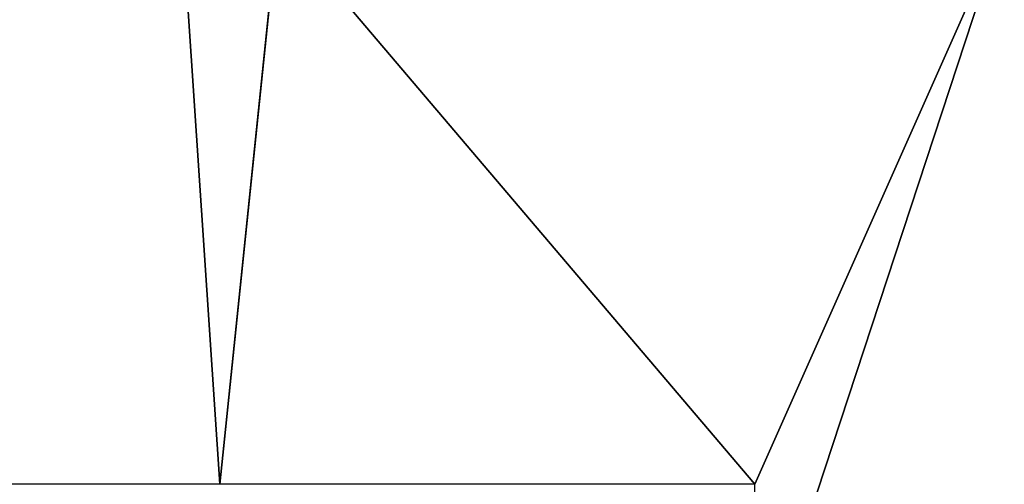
# Model space of a CAD drawing. Extents: x 22936 to 50368, y -4877 to 31080.
# Tile 174 of 256: x 43575 to 44323, y 2948 to 3300. Entities that reach past the tile are written whole.
import ezdxf

# ---------------------------------------------------------------- set-up
doc = ezdxf.new("R2010")
doc.units = 0
doc.layers.add('08_AMENAGEMENTS_EXTERIEURS', color=253, linetype='CONTINUOUS')

# ---------------------------------------------------------------- blocks, each defined once
blk = doc.blocks.new('GROUPER_15')
at = {"layer": '08_AMENAGEMENTS_EXTERIEURS'}
for p, q in [((1890.06, 2624.22), (1755.68, 1328)), ((1755.68, 1328), (1534.5, 1328))]:
    blk.add_line(p, q, dxfattribs=at)
mesh = blk.add_polyface(dxfattribs=at)
corners = [(1668.89, 2624.22), (1755.68, 1328), (1534.5, 1328), (1890.06, 2624.22)]
mesh.append_faces([[corners[k] for k in face] for face in [(0, 1, 2), (1, 0, 3)]], dxfattribs={"vtx0": -1})
mesh = blk.add_polyface(dxfattribs=at)
corners = [(2392.83, 2624.22), (2466.18, 1136.3), (2189.39, 2624.22), (2674.93, 1107.71)]
mesh.append_faces([[corners[k] for k in face] for face in [(0, 1, 2), (1, 0, 3)]], dxfattribs={"vtx0": -1})
blk = doc.blocks.new('GROUPER_101')
at = {"layer": '08_AMENAGEMENTS_EXTERIEURS'}
for p, q in [((1531.61, 1328), (1575.78, 1754.07)), ((1937.71, 1328), (1531.61, 1328))]:
    blk.add_line(p, q, dxfattribs=at)
mesh = blk.add_polyface(dxfattribs=at)
corners = [(1575.78, 1754.07), (1937.71, 1328), (1531.61, 1328), (2127.19, 1754.07), (1937.71, 1178), (2242.11, 1136.3)]
mesh.append_faces([[corners[k] for k in face] for face in [(0, 1, 2), (4, 3, 5)]], dxfattribs={"vtx0": -1})
mesh.append_faces([[corners[k] for k in face] for face in [(1, 3, 4)]], dxfattribs={"vtx0": -1, "vtx1": -1})
mesh.append_faces([[corners[k] for k in face] for face in [(1, 0, 3)]], dxfattribs={"vtx0": -1, "vtx2": -1})

msp = doc.modelspace()

# ---------------------------------------------------------------- block references
at = {"layer": '08_AMENAGEMENTS_EXTERIEURS', "color": 254}
for name, p in [('GROUPER_15', (41971.41, 1619.93)), ('GROUPER_101', (42195.48, 1619.93))]:
    msp.add_blockref(name, p, dxfattribs=at)

doc.saveas('drawing.dxf')
